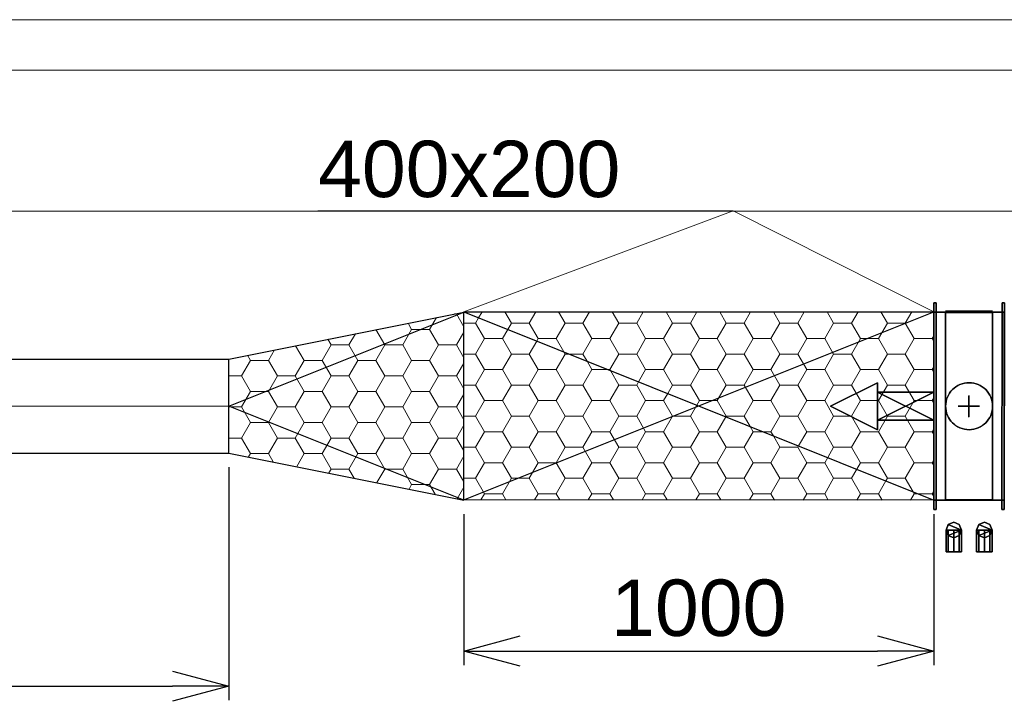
# Model space of a CAD drawing. Header units: millimetres. Extents: x 918337 to 1269480, y -257156 to -67477.
# Tile 102 of 114: x 1248425 to 1250520, y -107660 to -106210. Entities that reach past the tile are written whole.
import ezdxf

# ---------------------------------------------------------------- set-up
doc = ezdxf.new("R2010")
doc.units = ezdxf.units.MM
doc.linetypes.add('ACAD_ISO10W100', pattern=[18.5, 12, -3, 0.5, -3])
doc.layers.get('0').update_dxf_attribs({"color": 8, "lineweight": 9})
for name, color, linetype, lineweight in [('1VZT - LEGENDY', 7, 'Continuous', 13), ('1VZT-POTRUBI', 4, 'Continuous', 30), ('1VZT-srafy', 253, 'Continuous', 13), ('1VZT-ČERCHOVANÁ', 7, 'ACAD_ISO10W100', 9), ('LEGENDY', 7, 'Continuous', 9)]:
    doc.layers.add(name, color=color, linetype=linetype, lineweight=lineweight)
for name, color, linetype in [('MAT_174_BYOLXP003919182844', 174, 'Continuous'), ('MAT_253_BYOLXP003919182844', 253, 'Continuous'), ('MAT_42_BYOLXP003919182844', 42, 'Continuous'), ('Mat_mar_BYOLXP003919182844', 7, 'Continuous')]:
    doc.layers.add(name, color=color, linetype=linetype)
doc.styles.get("Standard").update_dxf_attribs({"font": 'arial.ttf'})
doc.dimstyles.new('ISO-25', dxfattribs={"dimtxt": 2.5, "dimasz": 2.5, "dimexe": 1.25, "dimexo": 0.625, "dimtad": 1, "dimtxsty": 'Standard', "dimcen": 2.5, "dimadec": 0, "dimazin": 0, "dimtfac": 1, "dimtmove": 0, "dimatfit": 3, "dimfxl": 1, "dimarcsym": 0})
pattern_1 = [(0, (110357.16, 91183.426), (57.15, 32.9955677), [38.1, -76.2]), (120, (110357.16, 91183.426), (-57.1499999, 32.995568), [38.1, -76.2]), (60, (110357.16, 91183.426), (1e-07, 65.9911357), [-76.2, 38.1])]

# ---------------------------------------------------------------- blocks, each defined once
blk = doc.blocks.new('X XZ X X ZX')
at = {"color": 8, "ltscale": 2}
for p, q in [((1139719.4, -145552.8), (1129539.4, -145552.8)), ((1137959.4, -145852.8), (1131454.1, -145852.8))]:
    blk.add_line(p, q, dxfattribs=at)
blk = doc.blocks.new('1005_0_BYOLXP003919182844')
at = {"layer": 'MAT_253_BYOLXP003919182844'}
blk.add_3dface([(3020.0378, 2299.9893, -220.0991), (2870.0378, 2299.9893, -220.0992), (2870.0378, 2299.9893, -420.0992), (3020.0378, 2299.9893, -420.0991)], dxfattribs=at)
blk = doc.blocks.new('M_P_1_BYOLXP003919182844')
at = {"layer": 'Mat_mar_BYOLXP003919182844', "color": 110}
for points in [[(2945.0044, 2297.4893, -270.0991), (2950.1479, 2297.4893, -270.3661), (2955.0913, 2297.4893, -271.1672), (2959.9009, 2297.4893, -272.3688), (2964.4434, 2297.4893, -274.0377), (2968.8521, 2297.4893, -276.1739), (2972.9937, 2297.4893, -278.6439), (2976.8013, 2297.4893, -281.5811), (2980.4087, 2297.4893, -284.7854), (2983.615, 2297.4893, -288.3902), (2986.4873, 2297.4893, -292.1953), (2989.0259, 2297.4893, -296.2673), (2991.0967, 2297.4893, -300.6732), (2992.8335, 2297.4893, -305.2794), (2994.0359, 2297.4893, -310.0858), (2994.7708, 2297.4893, -315.0257), (2995.0378, 2297.4893, -320.0991), (2994.7708, 2297.4893, -325.1725), (2994.0359, 2297.4893, -330.1125), (2992.8335, 2297.4893, -334.9856), (2991.0967, 2297.4893, -339.525), (2989.0259, 2297.4893, -343.9309), (2986.4873, 2297.4893, -348.003), (2983.615, 2297.4893, -351.8748), (2980.4087, 2297.4893, -355.3461), (2976.8013, 2297.4893, -358.6172), (2972.9937, 2297.4893, -361.4876), (2968.8521, 2297.4893, -363.9576), (2964.4434, 2297.4893, -366.1605), (2959.9009, 2297.4893, -367.7627), (2955.0913, 2297.4893, -369.0978), (2950.1479, 2297.4893, -369.8321), (2945.0044, 2297.4893, -370.0991), (2939.9277, 2297.4893, -369.8321), (2934.9844, 2297.4893, -369.0978), (2930.1748, 2297.4893, -367.7627), (2925.6323, 2297.4893, -366.1605), (2921.2236, 2297.4893, -363.9576), (2917.1487, 2297.4893, -361.4876), (2913.2744, 2297.4893, -358.6172), (2909.7339, 2297.4893, -355.3461), (2906.4607, 2297.4893, -351.8748), (2903.655, 2297.4893, -348.003), (2901.1167, 2297.4893, -343.9309), (2899.0459, 2297.4893, -339.525), (2897.3091, 2297.4893, -334.9856), (2896.0398, 2297.4893, -330.1125), (2895.3049, 2297.4893, -325.1725), (2895.0378, 2297.4893, -320.0991), (2895.3049, 2297.4893, -315.0257), (2896.0398, 2297.4893, -310.0858), (2897.3091, 2297.4893, -305.2794), (2899.0459, 2297.4893, -300.6732), (2901.1167, 2297.4893, -296.2673), (2903.655, 2297.4893, -292.1953), (2906.4607, 2297.4893, -288.3902), (2909.7339, 2297.4893, -284.7854), (2913.2744, 2297.4893, -281.5811), (2917.1487, 2297.4893, -278.6439), (2921.2236, 2297.4893, -276.1739), (2925.6323, 2297.4893, -274.0377), (2930.1748, 2297.4893, -272.3688), (2934.9844, 2297.4893, -271.1672), (2939.9277, 2297.4893, -270.3661), (2945.0044, 2297.4893, -270.0991)], [(2922.8267, 2297.4893, -319.7654), (2968.251, 2297.4893, -319.7654)], [(2945.5388, 2297.4893, -297.0684), (2945.5388, 2297.4893, -342.3955)]]:
    blk.add_polyline3d(points, dxfattribs=at)
blk = doc.blocks.new('M_E_2_BYOLXP003919182844')
at = {"layer": 'Mat_mar_BYOLXP003919182844'}
blk.add_blockref('M_P_1_BYOLXP003919182844', (0, 0), dxfattribs=at)
blk = doc.blocks.new('1380_3_BYOLXP003919182844')
at = {"layer": 'MAT_253_BYOLXP003919182844'}
blk.add_3dface([(2870.0378, 2699.9893, -220.0992), (3020.0378, 2699.9893, -220.0992), (3020.0378, 2699.9893, -420.0992), (2870.0378, 2699.9893, -420.0992)], dxfattribs=at)
blk = doc.blocks.new('1003_4_BYOLXP003919182844')
at = {"layer": 'MAT_253_BYOLXP003919182844'}
blk.add_3dface([(3020.0378, 2299.9893, -420.0991), (2870.0378, 2299.9893, -420.0992), (2870.0378, 2699.9893, -420.0992), (3020.0378, 2699.9893, -420.0992)], dxfattribs=at)
blk = doc.blocks.new('M_P_5_BYOLXP003919182844')
at = {"layer": 'Mat_mar_BYOLXP003919182844', "color": 110}
for points in [[(2945.0044, 2449.9893, -422.5992), (2950.1479, 2450.2563, -422.5992), (2955.0913, 2451.0574, -422.5992), (2959.9009, 2452.259, -422.5992), (2964.4434, 2453.9277, -422.5992), (2968.8521, 2456.064, -422.5992), (2972.9937, 2458.5339, -422.5992), (2976.8013, 2461.4712, -422.5992), (2980.4087, 2464.6755, -422.5992), (2983.615, 2468.2803, -422.5992), (2986.4873, 2472.0854, -422.5992), (2989.0259, 2476.1575, -422.5992), (2991.0967, 2480.5635, -422.5992), (2992.8335, 2485.1694, -422.5992), (2994.0359, 2489.9758, -422.5992), (2994.7708, 2494.9158, -422.5992), (2995.0378, 2499.9893, -422.5992), (2994.7708, 2505.0627, -422.5992), (2994.0359, 2510.0027, -422.5992), (2992.8335, 2514.8757, -422.5992), (2991.0967, 2519.415, -422.5992), (2989.0259, 2523.821, -422.5992), (2986.4873, 2527.8931, -422.5992), (2983.615, 2531.7649, -422.5992), (2980.4087, 2535.2363, -422.5992), (2976.8013, 2538.5073, -422.5992), (2972.9937, 2541.3777, -422.5992), (2968.8521, 2543.8477, -422.5992), (2964.4434, 2546.0508, -422.5992), (2959.9009, 2547.6528, -422.5992), (2955.0913, 2548.988, -422.5992), (2950.1479, 2549.7222, -422.5992), (2945.0044, 2549.9893, -422.5992), (2939.9277, 2549.7222, -422.5992), (2934.9844, 2548.988, -422.5992), (2930.1748, 2547.6528, -422.5992), (2925.6323, 2546.0508, -422.5992), (2921.2236, 2543.8477, -422.5992), (2917.1487, 2541.3777, -422.5992), (2913.2744, 2538.5073, -422.5992), (2909.7339, 2535.2363, -422.5992), (2906.4607, 2531.7649, -422.5992), (2903.655, 2527.8931, -422.5992), (2901.1167, 2523.821, -422.5992), (2899.0459, 2519.415, -422.5992), (2897.3091, 2514.8757, -422.5992), (2896.0398, 2510.0027, -422.5992), (2895.3049, 2505.0627, -422.5992), (2895.0378, 2499.9893, -422.5992), (2895.3049, 2494.9158, -422.5992), (2896.0398, 2489.9758, -422.5992), (2897.3091, 2485.1694, -422.5992), (2899.0459, 2480.5635, -422.5992), (2901.1167, 2476.1575, -422.5992), (2903.655, 2472.0854, -422.5992), (2906.4607, 2468.2803, -422.5992), (2909.7339, 2464.6755, -422.5992), (2913.2744, 2461.4712, -422.5992), (2917.1487, 2458.5339, -422.5992), (2921.2236, 2456.064, -422.5992), (2925.6323, 2453.9277, -422.5992), (2930.1748, 2452.259, -422.5992), (2934.9844, 2451.0574, -422.5992), (2939.9277, 2450.2563, -422.5992), (2945.0044, 2449.9893, -422.5992)], [(2945.5388, 2476.9585, -422.5992), (2945.5388, 2522.2856, -422.5992)], [(2922.8267, 2499.6555, -422.5992), (2968.251, 2499.6555, -422.5992)]]:
    blk.add_polyline3d(points, dxfattribs=at)
blk = doc.blocks.new('M_E_6_BYOLXP003919182844')
at = {"layer": 'Mat_mar_BYOLXP003919182844'}
blk.add_blockref('M_P_5_BYOLXP003919182844', (0, 0), dxfattribs=at)
blk = doc.blocks.new('1004_7_BYOLXP003919182844')
at = {"layer": 'MAT_253_BYOLXP003919182844'}
blk.add_3dface([(3020.0378, 2699.9893, -220.1807), (2870.0378, 2699.9893, -220.1807), (2870.0378, 2299.9893, -220.0177), (3020.0378, 2299.9893, -220.0177)], dxfattribs=at)
blk = doc.blocks.new('M_P_8_BYOLXP003919182844')
at = {"layer": 'Mat_mar_BYOLXP003919182844', "color": 110}
for points in [[(2945.0044, 2549.9893, -217.5177), (2950.1479, 2549.7222, -217.5177), (2955.0913, 2548.9211, -217.5177), (2959.9009, 2547.7195, -217.5177), (2964.4434, 2546.0508, -217.5177), (2968.8521, 2543.9146, -217.5177), (2972.9937, 2541.4446, -217.5177), (2976.8013, 2538.5073, -217.5177), (2980.4087, 2535.303, -217.5177), (2983.615, 2531.6982, -217.5177), (2986.4873, 2527.8931, -217.5177), (2989.0259, 2523.821, -217.5177), (2991.0967, 2519.415, -217.5177), (2992.8335, 2514.8091, -217.5177), (2994.0359, 2510.0027, -217.5177), (2994.7708, 2505.0627, -217.5177), (2995.0378, 2499.9893, -217.5177), (2994.7708, 2494.9158, -217.5177), (2994.0359, 2489.9758, -217.5177), (2992.8335, 2485.1028, -217.5177), (2991.0967, 2480.5635, -217.5177), (2989.0259, 2476.1575, -217.5177), (2986.4873, 2472.0854, -217.5177), (2983.615, 2468.2136, -217.5177), (2980.4087, 2464.7422, -217.5177), (2976.8013, 2461.4712, -217.5177), (2972.9937, 2458.6008, -217.5177), (2968.8521, 2456.1309, -217.5177), (2964.4434, 2453.9277, -217.5177), (2959.9009, 2452.3257, -217.5177), (2955.0913, 2450.9905, -217.5177), (2950.1479, 2450.2563, -217.5177), (2945.0044, 2449.9893, -217.5177), (2939.9277, 2450.2563, -217.5177), (2934.9844, 2450.9905, -217.5177), (2930.1748, 2452.3257, -217.5177), (2925.6323, 2453.9277, -217.5177), (2921.2236, 2456.1309, -217.5177), (2917.1487, 2458.6008, -217.5177), (2913.2744, 2461.4712, -217.5177), (2909.7339, 2464.7422, -217.5177), (2906.4607, 2468.2136, -217.5177), (2903.655, 2472.0854, -217.5177), (2901.1167, 2476.1575, -217.5177), (2899.0459, 2480.5635, -217.5177), (2897.3091, 2485.1028, -217.5177), (2896.0398, 2489.9758, -217.5177), (2895.3049, 2494.9158, -217.5177), (2895.0378, 2499.9893, -217.5177), (2895.3049, 2505.0627, -217.5177), (2896.0398, 2510.0027, -217.5177), (2897.3091, 2514.8091, -217.5177), (2899.0459, 2519.415, -217.5177), (2901.1167, 2523.821, -217.5177), (2903.655, 2527.8931, -217.5177), (2906.4607, 2531.6982, -217.5177), (2909.7339, 2535.303, -217.5177), (2913.2744, 2538.5073, -217.5177), (2917.1487, 2541.4446, -217.5177), (2921.2236, 2543.9146, -217.5177), (2925.6323, 2546.0508, -217.5177), (2930.1748, 2547.7195, -217.5177), (2934.9844, 2548.9211, -217.5177), (2939.9277, 2549.7222, -217.5177), (2945.0044, 2549.9893, -217.5177)], [(2945.5388, 2523.02, -217.5177), (2945.5388, 2477.6929, -217.5177)], [(2922.8267, 2500.323, -217.5177), (2968.251, 2500.323, -217.5177)]]:
    blk.add_polyline3d(points, dxfattribs=at)
blk = doc.blocks.new('M_E_9_BYOLXP003919182844')
at = {"layer": 'Mat_mar_BYOLXP003919182844'}
blk.add_blockref('M_P_8_BYOLXP003919182844', (0, 0), dxfattribs=at)
blk = doc.blocks.new('1283_10_BYOLXP003919182844')
at = {"layer": 'MAT_42_BYOLXP003919182844'}
for points in [[(2995.0378, 2300.4893, -220.5991), (2995.0378, 2699.4893, -220.5992), (2895.0378, 2699.4893, -220.5992), (2895.0378, 2300.4893, -220.5992)], [(2995.0378, 2300.4893, -419.5991), (2895.0378, 2300.4893, -419.5992), (2895.0378, 2699.4893, -419.5992), (2995.0378, 2699.4893, -419.5992)], [(2895.0378, 2300.4893, -220.5992), (2895.0378, 2699.4893, -220.5992), (2895.0378, 2699.4893, -419.5992), (2895.0378, 2300.4893, -419.5992)], [(2895.0378, 2699.4893, -220.5992), (2995.0378, 2699.4893, -220.5992), (2995.0378, 2699.4893, -419.5992), (2895.0378, 2699.4893, -419.5992)], [(2995.0378, 2699.4893, -220.5992), (2995.0378, 2300.4893, -220.5991), (2995.0378, 2300.4893, -419.5991), (2995.0378, 2699.4893, -419.5992)], [(2995.0378, 2300.4893, -220.5991), (2895.0378, 2300.4893, -220.5992), (2895.0378, 2300.4893, -419.5992), (2995.0378, 2300.4893, -419.5991)]]:
    blk.add_3dface(points, dxfattribs=at)
blk = doc.blocks.new('1376_11_BYOLXP003919182844')
at = {"layer": 'MAT_253_BYOLXP003919182844'}
for points in [[(2961.0378, 2809.9893, -360.0992), (2965.8677, 2809.9917, -348.4292), (2977.5378, 2809.9927, -343.5992), (2989.2078, 2809.9917, -348.4292)], [(2965.8677, 2809.9917, -348.4292), (2961.0378, 2809.9893, -360.0992), (2961.0378, 2763.4893, -360.0897), (2965.8677, 2763.4917, -348.4197)], [(2961.0378, 2809.9893, -360.0992), (2989.2078, 2809.9917, -348.4292), (2994.0378, 2809.9893, -360.0992), (2989.2078, 2809.9868, -371.7692)], [(2961.0378, 2809.9893, -360.0992), (2965.8677, 2809.9868, -371.7692), (2965.8677, 2763.4868, -371.7597), (2961.0378, 2763.4893, -360.0897)], [(2961.0378, 2809.9893, -360.0992), (2989.2078, 2809.9868, -371.7692), (2977.5378, 2809.9858, -376.5992), (2965.8677, 2809.9868, -371.7692)], [(2977.5378, 2809.9927, -343.5992), (2965.8677, 2809.9917, -348.4292), (2965.8677, 2763.4917, -348.4197), (2977.5378, 2763.4927, -343.5897)], [(2965.8677, 2809.9868, -371.7692), (2977.5378, 2809.9858, -376.5992), (2977.5378, 2763.4858, -376.5897), (2965.8677, 2763.4868, -371.7597)], [(2989.2078, 2809.9917, -348.4292), (2977.5378, 2809.9927, -343.5992), (2977.5378, 2763.4927, -343.5897), (2989.2078, 2763.4917, -348.4197)], [(2977.5378, 2809.9858, -376.5992), (2989.2078, 2809.9868, -371.7692), (2989.2078, 2763.4868, -371.7597), (2977.5378, 2763.4858, -376.5897)], [(2994.0378, 2809.9893, -360.0992), (2989.2078, 2809.9917, -348.4292), (2989.2078, 2763.4917, -348.4197), (2994.0378, 2763.4893, -360.0897)], [(2989.2078, 2809.9868, -371.7692), (2994.0378, 2809.9893, -360.0992), (2994.0378, 2763.4893, -360.0897), (2989.2078, 2763.4868, -371.7597)], [(2977.5378, 2763.4927, -343.5897), (2965.8677, 2763.4917, -348.4197), (2961.0378, 2763.4893, -360.0897), (2989.2078, 2763.4917, -348.4197)], [(2994.0378, 2763.4893, -360.0897), (2989.2078, 2763.4917, -348.4197), (2961.0378, 2763.4893, -360.0897), (2989.2078, 2763.4868, -371.7597)], [(2977.5378, 2763.4858, -376.5897), (2989.2078, 2763.4868, -371.7597), (2961.0378, 2763.4893, -360.0897), (2965.8677, 2763.4868, -371.7597)]]:
    blk.add_3dface(points, dxfattribs=at)
blk = doc.blocks.new('1377_12_BYOLXP003919182844')
at = {"layer": 'MAT_253_BYOLXP003919182844'}
for points in [[(2896.0378, 2809.9893, -280.0992), (2900.8677, 2809.9917, -268.4292), (2912.5378, 2809.9927, -263.5992), (2924.2078, 2809.9917, -268.4292)], [(2900.8677, 2809.9917, -268.4292), (2896.0378, 2809.9893, -280.0992), (2896.0378, 2763.4893, -280.0897), (2900.8677, 2763.4917, -268.4197)], [(2896.0378, 2809.9893, -280.0992), (2924.2078, 2809.9917, -268.4292), (2929.0378, 2809.9893, -280.0992), (2924.2078, 2809.9868, -291.7692)], [(2896.0378, 2809.9893, -280.0992), (2900.8677, 2809.9868, -291.7692), (2900.8677, 2763.4868, -291.7597), (2896.0378, 2763.4893, -280.0897)], [(2896.0378, 2809.9893, -280.0992), (2924.2078, 2809.9868, -291.7692), (2912.5378, 2809.9858, -296.5992), (2900.8677, 2809.9868, -291.7692)], [(2912.5378, 2809.9927, -263.5992), (2900.8677, 2809.9917, -268.4292), (2900.8677, 2763.4917, -268.4197), (2912.5378, 2763.4927, -263.5897)], [(2900.8677, 2809.9868, -291.7692), (2912.5378, 2809.9858, -296.5992), (2912.5378, 2763.4858, -296.5897), (2900.8677, 2763.4868, -291.7597)], [(2924.2078, 2809.9917, -268.4292), (2912.5378, 2809.9927, -263.5992), (2912.5378, 2763.4927, -263.5897), (2924.2078, 2763.4917, -268.4197)], [(2912.5378, 2809.9858, -296.5992), (2924.2078, 2809.9868, -291.7692), (2924.2078, 2763.4868, -291.7597), (2912.5378, 2763.4858, -296.5897)], [(2929.0378, 2809.9893, -280.0992), (2924.2078, 2809.9917, -268.4292), (2924.2078, 2763.4917, -268.4197), (2929.0378, 2763.4893, -280.0897)], [(2924.2078, 2809.9868, -291.7692), (2929.0378, 2809.9893, -280.0992), (2929.0378, 2763.4893, -280.0897), (2924.2078, 2763.4868, -291.7597)], [(2912.5378, 2763.4927, -263.5897), (2900.8677, 2763.4917, -268.4197), (2896.0378, 2763.4893, -280.0897), (2924.2078, 2763.4917, -268.4197)], [(2929.0378, 2763.4893, -280.0897), (2924.2078, 2763.4917, -268.4197), (2896.0378, 2763.4893, -280.0897), (2924.2078, 2763.4868, -291.7597)], [(2912.5378, 2763.4858, -296.5897), (2924.2078, 2763.4868, -291.7597), (2896.0378, 2763.4893, -280.0897), (2900.8677, 2763.4868, -291.7597)]]:
    blk.add_3dface(points, dxfattribs=at)
blk = doc.blocks.new('1261_13_BYOLXP003919182844')
at = {"layer": 'MAT_253_BYOLXP003919182844'}
for points in [[(3015.0276, 2720.0017, -420.0969), (3015.0229, 2720.0063, -440.0969), (3014.9226, 2280.0063, -440.1972), (3014.9272, 2280.0017, -420.1972)], [(3014.9226, 2280.0063, -440.1972), (3015.0229, 2720.0063, -440.0969), (3020.0229, 2720.0051, -440.098), (3019.9226, 2280.0051, -440.1983)], [(3015.0276, 2720.0017, -420.0969), (3014.9272, 2280.0017, -420.1972), (3019.9272, 2280.0005, -420.1983), (3020.0276, 2720.0007, -420.098)], [(3015.0776, 2719.9517, -200.0969), (3015.0732, 2719.9561, -220.0969), (3014.9727, 2279.9561, -220.1972), (3014.9773, 2279.9517, -200.1972)], [(3014.9727, 2279.9561, -220.1972), (3015.0732, 2719.9561, -220.0969), (3020.0732, 2719.9551, -220.0981), (3019.9727, 2279.9551, -220.1983)], [(3015.0776, 2719.9517, -200.0969), (3014.9773, 2279.9517, -200.1972), (3019.9773, 2279.9504, -200.1983), (3020.0776, 2719.9504, -200.0981)], [(3015.0229, 2720.0063, -440.0969), (3015.0276, 2720.0017, -420.0969), (3020.0276, 2720.0007, -420.098), (3020.0229, 2720.0051, -440.098)], [(3015.0732, 2719.9561, -220.0969), (3015.0276, 2720.0017, -420.0969), (3015.0229, 2700.0017, -420.1014), (3015.0686, 2699.9561, -220.1015)], [(3015.0276, 2720.0017, -420.0969), (3015.0732, 2719.9561, -220.0969), (3020.0732, 2719.9551, -220.0981), (3020.0276, 2720.0007, -420.098)], [(3015.0732, 2719.9561, -220.0969), (3015.0776, 2719.9517, -200.0969), (3020.0776, 2719.9504, -200.0981), (3020.0732, 2719.9551, -220.0981)], [(3020.0276, 2720.0007, -420.098), (3019.9272, 2280.0005, -420.1983), (3019.9226, 2280.0051, -440.1983), (3020.0229, 2720.0051, -440.098)], [(3020.0776, 2719.9504, -200.0981), (3019.9773, 2279.9504, -200.1983), (3019.9727, 2279.9551, -220.1983), (3020.0732, 2719.9551, -220.0981)], [(3020.0732, 2719.9551, -220.0981), (3020.0686, 2699.9551, -220.1026), (3020.0229, 2700.0007, -420.1026), (3020.0276, 2720.0007, -420.098)], [(3015.0686, 2699.9561, -220.1015), (3015.0229, 2700.0017, -420.1014), (3020.0229, 2700.0007, -420.1026), (3020.0686, 2699.9551, -220.1026)], [(3014.9773, 2299.9561, -220.1926), (3014.9316, 2300.0017, -420.1926), (3014.9272, 2280.0017, -420.1972), (3014.9727, 2279.9561, -220.1972)], [(3014.9316, 2300.0017, -420.1926), (3014.9773, 2299.9561, -220.1926), (3019.9773, 2299.9551, -220.1938), (3019.9316, 2300.0005, -420.1938)], [(3019.9773, 2299.9551, -220.1938), (3019.9727, 2279.9551, -220.1983), (3019.9272, 2280.0005, -420.1983), (3019.9316, 2300.0005, -420.1938)], [(3014.9272, 2280.0017, -420.1972), (3014.9226, 2280.0063, -440.1972), (3019.9226, 2280.0051, -440.1983), (3019.9272, 2280.0005, -420.1983)], [(3014.9727, 2279.9561, -220.1972), (3014.9272, 2280.0017, -420.1972), (3019.9272, 2280.0005, -420.1983), (3019.9727, 2279.9551, -220.1983)], [(3014.9773, 2279.9517, -200.1972), (3014.9727, 2279.9561, -220.1972), (3019.9727, 2279.9551, -220.1983), (3019.9773, 2279.9504, -200.1983)]]:
    blk.add_3dface(points, dxfattribs=at)
blk = doc.blocks.new('1273_14_BYOLXP003919182844')
at = {"layer": 'MAT_253_BYOLXP003919182844'}
for points in [[(2870.0276, 2720.0017, -420.0969), (2870.0229, 2720.0063, -440.0969), (2869.9226, 2280.0063, -440.1972), (2869.9272, 2280.0017, -420.1972)], [(2869.9226, 2280.0063, -440.1972), (2870.0229, 2720.0063, -440.0969), (2875.0229, 2720.0051, -440.0981), (2874.9226, 2280.0051, -440.1983)], [(2870.0276, 2720.0017, -420.0969), (2869.9272, 2280.0017, -420.1972), (2874.9272, 2280.0005, -420.1984), (2875.0276, 2720.0007, -420.0981)], [(2870.0776, 2719.9517, -200.0969), (2870.0732, 2719.9561, -220.0969), (2869.9727, 2279.9561, -220.1972), (2869.9773, 2279.9517, -200.1972)], [(2869.9727, 2279.9561, -220.1972), (2870.0732, 2719.9561, -220.0969), (2875.0732, 2719.9551, -220.0981), (2874.9727, 2279.9551, -220.1984)], [(2870.0776, 2719.9517, -200.0969), (2869.9773, 2279.9517, -200.1972), (2874.9773, 2279.9504, -200.1984), (2875.0776, 2719.9504, -200.0981)], [(2870.0229, 2720.0063, -440.0969), (2870.0276, 2720.0017, -420.0969), (2875.0276, 2720.0007, -420.0981), (2875.0229, 2720.0051, -440.0981)], [(2870.0732, 2719.9561, -220.0969), (2870.0276, 2720.0017, -420.0969), (2870.0229, 2700.0017, -420.1015), (2870.0686, 2699.9561, -220.1015)], [(2870.0276, 2720.0017, -420.0969), (2870.0732, 2719.9561, -220.0969), (2875.0732, 2719.9551, -220.0981), (2875.0276, 2720.0007, -420.0981)], [(2870.0732, 2719.9561, -220.0969), (2870.0776, 2719.9517, -200.0969), (2875.0776, 2719.9504, -200.0981), (2875.0732, 2719.9551, -220.0981)], [(2875.0276, 2720.0007, -420.0981), (2874.9272, 2280.0005, -420.1984), (2874.9226, 2280.0051, -440.1983), (2875.0229, 2720.0051, -440.0981)], [(2875.0776, 2719.9504, -200.0981), (2874.9773, 2279.9504, -200.1984), (2874.9727, 2279.9551, -220.1984), (2875.0732, 2719.9551, -220.0981)], [(2875.0732, 2719.9551, -220.0981), (2875.0686, 2699.9551, -220.1026), (2875.0229, 2700.0007, -420.1026), (2875.0276, 2720.0007, -420.0981)], [(2870.0686, 2699.9561, -220.1015), (2870.0229, 2700.0017, -420.1015), (2875.0229, 2700.0007, -420.1026), (2875.0686, 2699.9551, -220.1026)], [(2869.9773, 2299.9561, -220.1927), (2869.9316, 2300.0017, -420.1926), (2869.9272, 2280.0017, -420.1972), (2869.9727, 2279.9561, -220.1972)], [(2869.9316, 2300.0017, -420.1926), (2869.9773, 2299.9561, -220.1927), (2874.9773, 2299.9551, -220.1938), (2874.9316, 2300.0005, -420.1938)], [(2874.9773, 2299.9551, -220.1938), (2874.9727, 2279.9551, -220.1984), (2874.9272, 2280.0005, -420.1984), (2874.9316, 2300.0005, -420.1938)], [(2869.9272, 2280.0017, -420.1972), (2869.9226, 2280.0063, -440.1972), (2874.9226, 2280.0051, -440.1983), (2874.9272, 2280.0005, -420.1984)], [(2869.9727, 2279.9561, -220.1972), (2869.9272, 2280.0017, -420.1972), (2874.9272, 2280.0005, -420.1984), (2874.9727, 2279.9551, -220.1984)], [(2869.9773, 2279.9517, -200.1972), (2869.9727, 2279.9561, -220.1972), (2874.9727, 2279.9551, -220.1984), (2874.9773, 2279.9504, -200.1984)]]:
    blk.add_3dface(points, dxfattribs=at)
blk = doc.blocks.new('1001_15_BYOLXP003919182844')
at = {"layer": 'MAT_253_BYOLXP003919182844'}
for points in [[(2961.0378, 2763.4893, -220.0992), (2989.2078, 2775.1592, -220.0992), (2977.5378, 2779.9893, -220.0992), (2965.8677, 2775.1592, -220.0992)], [(2977.5378, 2779.9893, -420.0992), (2989.2078, 2775.1592, -420.0992), (2961.0378, 2763.4893, -420.0992), (2965.8677, 2775.1592, -420.0992)], [(2961.0378, 2763.4893, -220.0992), (2965.8677, 2775.1592, -220.0992), (2965.8677, 2775.1592, -420.0992), (2961.0378, 2763.4893, -420.0992)], [(2961.0378, 2763.4893, -220.0992), (2989.2078, 2751.8193, -220.0992), (2994.0378, 2763.4893, -220.0992), (2989.2078, 2775.1592, -220.0992)], [(2994.0378, 2763.4893, -420.0992), (2989.2078, 2751.8193, -420.0992), (2961.0378, 2763.4893, -420.0992), (2989.2078, 2775.1592, -420.0992)], [(2965.8677, 2775.1592, -220.0992), (2977.5378, 2779.9893, -220.0992), (2977.5378, 2779.9893, -420.0992), (2965.8677, 2775.1592, -420.0992)], [(2977.5378, 2779.9893, -220.0992), (2989.2078, 2775.1592, -220.0992), (2989.2078, 2775.1592, -420.0992), (2977.5378, 2779.9893, -420.0992)], [(2989.2078, 2775.1592, -220.0992), (2994.0378, 2763.4893, -220.0992), (2994.0378, 2763.4893, -420.0992), (2989.2078, 2775.1592, -420.0992)], [(2965.8677, 2751.8193, -220.0992), (2961.0378, 2763.4893, -220.0992), (2961.0378, 2763.4893, -420.0992), (2965.8677, 2751.8193, -420.0992)], [(2961.0378, 2763.4893, -220.0992), (2965.8677, 2751.8193, -220.0992), (2977.5378, 2746.9893, -220.0992), (2989.2078, 2751.8193, -220.0992)], [(2977.5378, 2746.9893, -420.0992), (2965.8677, 2751.8193, -420.0992), (2961.0378, 2763.4893, -420.0992), (2989.2078, 2751.8193, -420.0992)], [(2977.5378, 2746.9893, -220.0992), (2965.8677, 2751.8193, -220.0992), (2965.8677, 2751.8193, -420.0992), (2977.5378, 2746.9893, -420.0992)], [(2989.2078, 2751.8193, -220.0992), (2977.5378, 2746.9893, -220.0992), (2977.5378, 2746.9893, -420.0992), (2989.2078, 2751.8193, -420.0992)], [(2994.0378, 2763.4893, -220.0992), (2989.2078, 2751.8193, -220.0992), (2989.2078, 2751.8193, -420.0992), (2994.0378, 2763.4893, -420.0992)]]:
    blk.add_3dface(points, dxfattribs=at)
blk = doc.blocks.new('1001_16_BYOLXP003919182844')
at = {"layer": 'MAT_253_BYOLXP003919182844'}
for points in [[(2896.0378, 2763.4893, -220.0992), (2924.2078, 2775.1592, -220.0992), (2912.5378, 2779.9893, -220.0992), (2900.8677, 2775.1592, -220.0992)], [(2912.5378, 2779.9893, -420.0992), (2924.2078, 2775.1592, -420.0992), (2896.0378, 2763.4893, -420.0992), (2900.8677, 2775.1592, -420.0992)], [(2896.0378, 2763.4893, -220.0992), (2900.8677, 2775.1592, -220.0992), (2900.8677, 2775.1592, -420.0992), (2896.0378, 2763.4893, -420.0992)], [(2896.0378, 2763.4893, -220.0992), (2924.2078, 2751.8193, -220.0992), (2929.0378, 2763.4893, -220.0992), (2924.2078, 2775.1592, -220.0992)], [(2929.0378, 2763.4893, -420.0992), (2924.2078, 2751.8193, -420.0992), (2896.0378, 2763.4893, -420.0992), (2924.2078, 2775.1592, -420.0992)], [(2900.8677, 2775.1592, -220.0992), (2912.5378, 2779.9893, -220.0992), (2912.5378, 2779.9893, -420.0992), (2900.8677, 2775.1592, -420.0992)], [(2912.5378, 2779.9893, -220.0992), (2924.2078, 2775.1592, -220.0992), (2924.2078, 2775.1592, -420.0992), (2912.5378, 2779.9893, -420.0992)], [(2924.2078, 2775.1592, -220.0992), (2929.0378, 2763.4893, -220.0992), (2929.0378, 2763.4893, -420.0992), (2924.2078, 2775.1592, -420.0992)], [(2900.8677, 2751.8193, -220.0992), (2896.0378, 2763.4893, -220.0992), (2896.0378, 2763.4893, -420.0992), (2900.8677, 2751.8193, -420.0992)], [(2896.0378, 2763.4893, -220.0992), (2900.8677, 2751.8193, -220.0992), (2912.5378, 2746.9893, -220.0992), (2924.2078, 2751.8193, -220.0992)], [(2912.5378, 2746.9893, -420.0992), (2900.8677, 2751.8193, -420.0992), (2896.0378, 2763.4893, -420.0992), (2924.2078, 2751.8193, -420.0992)], [(2912.5378, 2746.9893, -220.0992), (2900.8677, 2751.8193, -220.0992), (2900.8677, 2751.8193, -420.0992), (2912.5378, 2746.9893, -420.0992)], [(2924.2078, 2751.8193, -220.0992), (2912.5378, 2746.9893, -220.0992), (2912.5378, 2746.9893, -420.0992), (2924.2078, 2751.8193, -420.0992)], [(2929.0378, 2763.4893, -220.0992), (2924.2078, 2751.8193, -220.0992), (2924.2078, 2751.8193, -420.0992), (2929.0378, 2763.4893, -420.0992)]]:
    blk.add_3dface(points, dxfattribs=at)
blk = doc.blocks.new('1267_18_BYOLXP003919182844')
at = {"layer": 'MAT_174_BYOLXP003919182844'}
for points in [[(3240.0378, 2499.9893, -320.0991), (3140.0151, 2450.0005, -370.1105), (3140.0378, 2550.0005, -370.0877), (3240.0378, 2499.9893, -320.0991)], [(3140.0151, 2450.0005, -370.1105), (3140.0378, 2499.9893, -320.0992), (3140.0378, 2550.0005, -370.0877), (3140.0151, 2450.0005, -370.1105)], [(3240.0378, 2499.9893, -320.0991), (3140.0378, 2550.0005, -370.0877), (3140.0605, 2549.9778, -270.0878), (3240.0378, 2499.9893, -320.0991)], [(3140.0378, 2550.0005, -370.0877), (3140.0378, 2499.9893, -320.0992), (3140.0605, 2549.9778, -270.0878), (3140.0378, 2550.0005, -370.0877)], [(3240.0378, 2499.9893, -320.0991), (3140.0605, 2549.9778, -270.0878), (3140.0378, 2449.9778, -270.1106), (3240.0378, 2499.9893, -320.0991)], [(3140.0605, 2549.9778, -270.0878), (3140.0378, 2499.9893, -320.0992), (3140.0378, 2449.9778, -270.1106), (3140.0605, 2549.9778, -270.0878)], [(3020.0242, 2469.9961, -350.106), (3020.0378, 2529.9961, -350.0923), (3140.075, 2529.9961, -350.0923), (3020.0242, 2469.9961, -350.106)], [(3140.075, 2529.9961, -350.0923), (3140.0613, 2469.9961, -350.106), (3020.0242, 2469.9961, -350.106), (3140.075, 2529.9961, -350.0923)], [(3020.0378, 2529.9961, -350.0923), (3020.0515, 2529.9824, -290.0923), (3140.0886, 2529.9824, -290.0923), (3020.0378, 2529.9961, -350.0923)], [(3140.0886, 2529.9824, -290.0923), (3140.075, 2529.9961, -350.0923), (3020.0378, 2529.9961, -350.0923), (3140.0886, 2529.9824, -290.0923)], [(3020.0515, 2529.9824, -290.0923), (3020.0378, 2469.9824, -290.106), (3140.075, 2469.9824, -290.106), (3020.0515, 2529.9824, -290.0923)], [(3140.075, 2469.9824, -290.106), (3140.0886, 2529.9824, -290.0923), (3020.0515, 2529.9824, -290.0923), (3140.075, 2469.9824, -290.106)], [(3240.0378, 2499.9893, -320.0991), (3140.0378, 2449.9778, -270.1106), (3140.0151, 2450.0005, -370.1105), (3240.0378, 2499.9893, -320.0991)], [(3140.0378, 2449.9778, -270.1106), (3140.0378, 2499.9893, -320.0992), (3140.0151, 2450.0005, -370.1105), (3140.0378, 2449.9778, -270.1106)], [(3020.0378, 2469.9824, -290.106), (3020.0242, 2469.9961, -350.106), (3140.0613, 2469.9961, -350.106), (3020.0378, 2469.9824, -290.106)], [(3140.0613, 2469.9961, -350.106), (3140.075, 2469.9824, -290.106), (3020.0378, 2469.9824, -290.106), (3140.0613, 2469.9961, -350.106)]]:
    blk.add_3dface(points, dxfattribs=at)
blk = doc.blocks.new('1009_19_BYOLXP003919182844')
at = {"layer": 'MAT_174_BYOLXP003919182844'}
for points in [[(3020.0515, 2529.9824, -290.0923), (3020.0378, 2529.9961, -350.0923), (3020.0242, 2469.9961, -350.106), (3020.0515, 2529.9824, -290.0923)], [(3020.0242, 2469.9961, -350.106), (3020.0378, 2469.9824, -290.106), (3020.0515, 2529.9824, -290.0923), (3020.0242, 2469.9961, -350.106)]]:
    blk.add_3dface(points, dxfattribs=at)
blk = doc.blocks.new('asxaxasx')
for name in ['1377_12_BYOLXP003919182844', '1376_11_BYOLXP003919182844', '1001_16_BYOLXP003919182844', '1001_15_BYOLXP003919182844', '1273_14_BYOLXP003919182844', '1261_13_BYOLXP003919182844', '1380_3_BYOLXP003919182844', '1003_4_BYOLXP003919182844', '1004_7_BYOLXP003919182844', '1283_10_BYOLXP003919182844', 'M_E_6_BYOLXP003919182844', 'M_E_9_BYOLXP003919182844', '1267_18_BYOLXP003919182844', '1009_19_BYOLXP003919182844', '1005_0_BYOLXP003919182844', 'M_E_2_BYOLXP003919182844']:
    blk.add_blockref(name, (0, 0))
blk = doc.blocks.new('_Open30')
at = {"color": 0, "linetype": 'ByBlock', "lineweight": -2}
for p, q in [((-1, 0.268), (0, 0)), ((0, 0), (-1, -0.268)), ((0, 0), (-1, 0))]:
    blk.add_line(p, q, dxfattribs=at)
blk = doc.blocks.new('*D863')
at = {"layer": '1VZT - LEGENDY', "color": 0, "lineweight": -2, "ltscale": 0.1, "transparency": 16777216}
for p, q in [((1242454.3, -107162.4), (1242454.3, -107658.3)), ((1248869.8, -107162.4), (1248869.8, -107658.3)), ((1242574.3, -107628.3), (1248749.8, -107628.3))]:
    blk.add_line(p, q, dxfattribs=at)
at = {"layer": 'Defpoints', "color": 0, "ltscale": 0.1, "transparency": 16777216}
for p in [(1242454.3, -107132.4), (1248869.8, -107132.4, 219.8), (1248869.8, -107628.3)]:
    blk.add_point(p, dxfattribs=at)
at = {"layer": '1VZT - LEGENDY', "color": 0, "lineweight": -2, "ltscale": 0.1, "transparency": 16777216, "xscale": 120, "yscale": 120, "zscale": 120, "rotation": 180}
blk.add_blockref('_Open30', (1242454.3, -107628.3), dxfattribs=at)
at = {"layer": '1VZT - LEGENDY', "color": 0, "lineweight": -2, "ltscale": 0.1, "transparency": 16777216, "xscale": 120, "yscale": 120, "zscale": 120}
blk.add_blockref('_Open30', (1248869.8, -107628.3), dxfattribs=at)
at = {"layer": '1VZT - LEGENDY', "color": 0, "ltscale": 0.1, "transparency": 16777216, "insert": (1245648.9, -107537), "char_height": 120, "attachment_point": 5}
blk.add_mtext('6400', dxfattribs=at)
blk = doc.blocks.new('*D864')
at = {"layer": '1VZT - LEGENDY', "color": 0, "lineweight": -2, "ltscale": 0.1, "transparency": 16777216}
for p, q in [((1249369.7, -107262.4), (1249369.7, -107583.6)), ((1250369.8, -107262.6), (1250369.8, -107583.6)), ((1249489.7, -107553.6), (1250249.8, -107553.6))]:
    blk.add_line(p, q, dxfattribs=at)
at = {"layer": 'Defpoints', "color": 0, "ltscale": 0.1, "transparency": 16777216}
for p in [(1249369.7, -107232.4, 459.6), (1250369.8, -107232.6, 459.8), (1250369.8, -107553.6)]:
    blk.add_point(p, dxfattribs=at)
at = {"layer": '1VZT - LEGENDY', "color": 0, "lineweight": -2, "ltscale": 0.1, "transparency": 16777216, "xscale": 120, "yscale": 120, "zscale": 120, "rotation": 180}
blk.add_blockref('_Open30', (1249369.7, -107553.6), dxfattribs=at)
at = {"layer": '1VZT - LEGENDY', "color": 0, "lineweight": -2, "ltscale": 0.1, "transparency": 16777216, "xscale": 120, "yscale": 120, "zscale": 120}
blk.add_blockref('_Open30', (1250369.8, -107553.6), dxfattribs=at)
at = {"layer": '1VZT - LEGENDY', "color": 0, "ltscale": 0.1, "transparency": 16777216, "insert": (1249869.8, -107462.3), "char_height": 120, "attachment_point": 5}
blk.add_mtext('1000', dxfattribs=at)

msp = doc.modelspace()

# ---------------------------------------------------------------- hatches: boundary and pattern name
at = {"layer": '1VZT-srafy', "ltscale": 0.1}
h = msp.add_hatch(dxfattribs=at)
h.set_pattern_fill('HONEY', color=256, scale=12)
h.set_pattern_definition([(0, (115231.29, 91598.894), (57.15, 32.9955677), [38.1, -76.2]), (120, (115231.29, 91598.894), (-57.1499999, 32.995568), [38.1, -76.2]), (60, (115231.29, 91598.894), (1e-07, 65.9911357), [-76.2, 38.1])])
h.paths.add_polyline_path([(1249369.9, -106832.4), (1248869.8, -107032.4), (1248869.8, -107132.1), (1249369.8, -107232.3)])
h.paths.add_polyline_path([(1249369.9, -106832.4), (1248869.8, -106932.4), (1248869.8, -107032.4)])
h = msp.add_hatch(dxfattribs=at)
h.set_pattern_fill('HONEY', color=256, scale=12)
h.set_pattern_definition(pattern_1)
h.paths.add_polyline_path([(1250369.9, -106832.1), (1249369.9, -106832.1), (1250369.9, -107232.3)])
h = msp.add_hatch(dxfattribs=at)
h.set_pattern_fill('HONEY', color=256, scale=12)
h.set_pattern_definition(pattern_1)
h.paths.add_polyline_path([(1249369.9, -106832.1), (1249369.9, -107232.1), (1250369.9, -107232.3)])

# ---------------------------------------------------------------- linework, layer by layer
at = {"layer": '1VZT - LEGENDY', "ltscale": 0.5}
msp.add_line((1250954.1, -106210.5), (1245235.1, -106210.5), dxfattribs=at)
at = {"layer": '1VZT - LEGENDY', "ltscale": 0.1}
for p, q in [((1249058.9, -106617), (1249942.9, -106617)), ((1249942.9, -106617), (1249369.9, -106832.1, 459.3)), ((1249942.9, -106617), (1250369.9, -106832.1, 459.6))]:
    msp.add_line(p, q, dxfattribs=at)
at = {"layer": '1VZT-POTRUBI', "color": 6, "ltscale": 0.1}
for p, q in [((1248869.8, -106932.4, 219.8), (1249369.9, -106832.4, 219.8)), ((1248869.8, -107032.4, 219.8), (1249369.9, -106832.4, 219.8)), ((1248869.8, -106932.4, 219.8), (1249369.9, -106832.4, 219.8)), ((1248869.8, -107032.4, 219.8), (1249369.9, -106832.4, 219.8)), ((1249369.8, -107232.1, 699.1), (1250369.9, -106832.1, 459.6)), ((1249369.9, -106832.1, 459.6), (1250369.9, -106832.1, 459.6)), ((1249369.9, -107232.1, 459.4), (1249369.9, -106832.1, 459.3)), ((1249369.9, -106832.1, 459.3), (1250369.9, -107232.3, 459.6)), ((1249369.9, -107232.1, 459.4), (1249369.9, -106832.1, 459.3)), ((1250369.9, -106832.1, 459.6), (1250369.9, -107232.3, 459.6)), ((1242649.9, -106932.4), (1248869.8, -106932.4)), ((1248869.8, -107132.4, 219.8), (1248869.8, -106932.4, 219.8)), ((1248869.8, -107132.4, 219.8), (1248869.8, -106932.4, 219.8)), ((1249369.7, -107232.4, 459.6), (1248869.8, -107032.4, 219.8)), ((1249369.7, -107232.4, 459.6), (1248869.8, -107032.4, 219.8)), ((1242649.9, -107132.4), (1248869.8, -107132.4)), ((1248869.8, -107132.4, 219.8), (1249369.8, -107232.3, 459.6)), ((1248869.8, -107132.4, 219.8), (1249369.8, -107232.3, 459.6)), ((1250369.9, -107232.3, 459.6), (1249369.9, -107232.1, 459.4))]:
    msp.add_line(p, q, dxfattribs=at)
at = {"layer": '1VZT-ČERCHOVANÁ', "color": 7, "ltscale": 0.1}
msp.add_line((1248869.8, -107032.4, 219.8), (1242454.3, -107032.4), dxfattribs=at)

# ---------------------------------------------------------------- block references
msp.add_blockref('X XZ X X ZX', (113260.7, 39235.1))
at = {"linetype": 'Continuous', "rotation": 180}
msp.add_blockref('asxaxasx', (1253390, -104532.7, 440.2), dxfattribs=at)

# ---------------------------------------------------------------- texts
at = {"layer": 'LEGENDY', "lineweight": 5, "insert": (1249381.3, -106528.7), "char_height": 120, "attachment_point": 5}
msp.add_mtext_dynamic_manual_height_columns('400x200', width=1517.357, gutter_width=12.5, heights=[0], dxfattribs=at)

# ---------------------------------------------------------------- dimensions: what is measured, and where the dimension line sits
at = {"layer": '1VZT - LEGENDY', "ltscale": 0.1}
dim = msp.add_linear_dim(base=(1248869.8458, -107628.3157), p1=(1242454.3074, -107132.4245), p2=(1248869.8458, -107132.4245, 219.8155), dimstyle='ISO-25', override={"dimtxt": 120, "dimasz": 120, "dimexe": 30, "dimexo": 30, "dimgap": 30, "dimdec": 0, "dimrnd": 50, "dimblk": 'Open30', "dimtdec": 0, "dimldrblk": 'Open30', "dimfxl": 10}, dxfattribs=at)
dim.commit()
dim.dimension.update_dxf_attribs({"geometry": '*D863', "text_midpoint": (1245648.946, -107628.3157), "dimtype": 160})
dim = msp.add_linear_dim(base=(1250369.8, -107553.6), p1=(1249369.7, -107232.4, 459.6), p2=(1250369.8, -107232.6, 459.8), dimstyle='ISO-25', override={"dimtxt": 120, "dimasz": 120, "dimexe": 30, "dimexo": 30, "dimgap": 30, "dimdec": 0, "dimrnd": 50, "dimblk": 'Open30', "dimtdec": 0, "dimldrblk": 'Open30', "dimfxl": 10}, dxfattribs=at)
dim.commit()
dim.dimension.update_dxf_attribs({"geometry": '*D864', "text_midpoint": (1249869.8, -107462.3)})

doc.saveas('drawing.dxf')
